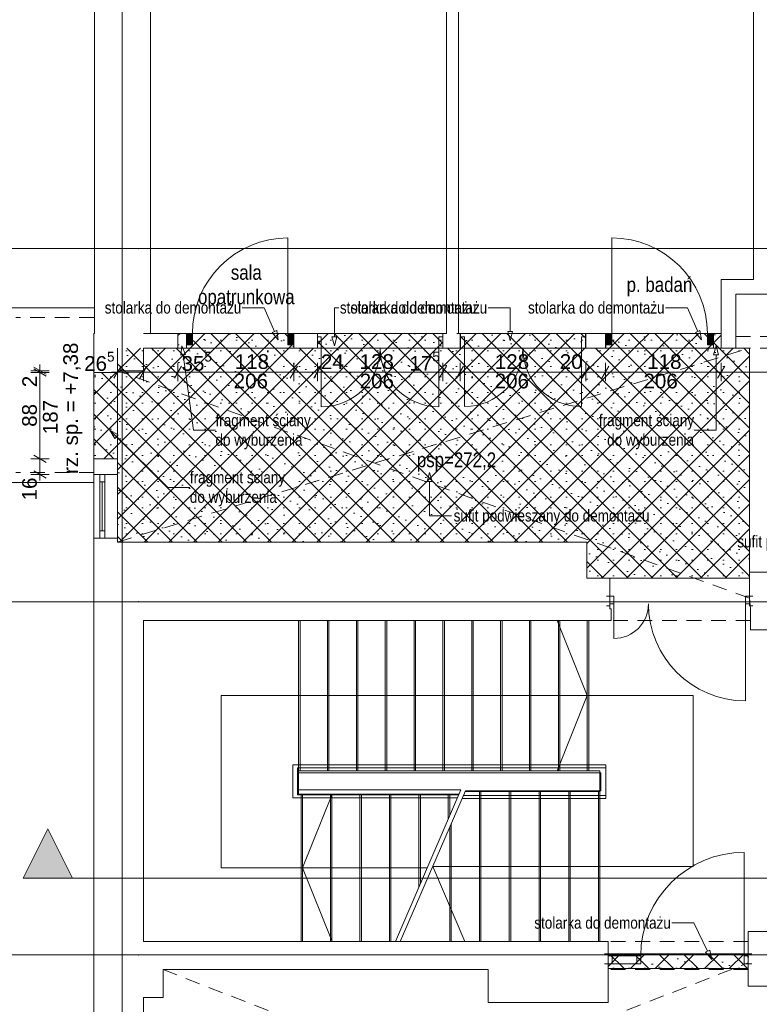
# Paper-space layout 'A-20 ROZBIÓRKI - PIĘTRO 2' of a CAD drawing. Header units: millimetres. Extents: x 0 to 540, y 0 to 297.
# Tile 3 of 9: x 64 to 140, y 82 to 182. Entities that reach past the tile are written whole.
import ezdxf
from ezdxf.xclip import XClip

# ---------------------------------------------------------------- set-up
doc = ezdxf.new("R2010")
doc.units = ezdxf.units.MM
doc.header["$MEASUREMENT"] = 0
doc.header["$XCLIPFRAME"] = 0
for name, pattern in [('ACAD_ISO03W100', [300, 120, -180]), ('DASHDOTX2', [1000, 500, -250, 0, -250]), ('GESTRICHELT2', [93.75, 62.5, -31.25]), ('Przer. długie kreski', [2.5, 1.5, -1])]:
    doc.linetypes.add(name, pattern=pattern)
for name, color, linetype in [('A_linie przekroju', 7, 'Continuous'), ('A_podrys', 7, 'Continuous'), ('A_rozbiórki', 7, 'Continuous'), ('Drzwi Archicad', 7, 'Continuous')]:
    doc.layers.add(name, color=color, linetype=linetype)
for name, color, linetype, lineweight in [('A_linie przekroju_Nr_pióra__1', 7, 'Continuous', 20), ('A_wymiary_Nr_pióra__1', 7, 'Continuous', 20), ('A_wymiary_Nr_pióra__2', 8, 'Continuous', 13), ('A_ściany_Nr_pióra__1', 7, 'Continuous', 20), ('Drzwi Archicad_Nr_pióra__1', 7, 'Continuous', 20)]:
    doc.layers.add(name, color=color, linetype=linetype, lineweight=lineweight)
for name, color, linetype, lineweight, true_color in [('A_opis_Nr_pióra__255', 7, 'Continuous', 15, 0x242424), ('A_opis_Nr_pióra__8', 7, 'Continuous', 13, 0x4c4c4c), ('A_osie_Nr_pióra__16', 7, 'Continuous', 5, 0x0f0f0f), ('A_pochwyt_Nr_pióra__161', 7, 'Continuous', 5, 0x949494), ('A_pomocnicze_Nr_pióra__4', 7, 'Continuous', 18, 0x4b4b4b), ('A_rozbiórki_Nr_pióra__10', 7, 'Continuous', 13, 0x4b4b4b), ('A_schody_Nr_pióra__10', 7, 'Continuous', 13, 0x4b4b4b), ('A_schody_Nr_pióra__4', 7, 'Continuous', 18, 0x4b4b4b), ('A_sufit_Nr_pióra__4', 7, 'Continuous', 18, 0x4b4b4b), ('A_ściany_Nr_pióra__10', 7, 'Continuous', 13, 0x4b4b4b), ('A_ściany_Nr_pióra__19', 7, 'Continuous', 5, 0x191919), ('Okna Archicada_Nr_pióra__19', 7, 'Continuous', 5, 0x191919)]:
    doc.layers.add(name, color=color, linetype=linetype, lineweight=lineweight, true_color=true_color)
doc.styles.add('STYL_AUTOMATYCZNY_1', font='arial.ttf')
doc.styles.add('STYL_AUTOMATYCZNY_2', font='ARIALN.TTF')
doc.styles.add('STYL_AUTOMATYCZNY_4', font='arial.ttf')
pattern_1 = [(45, (-1568.391, -322.1499), (-1.2572359, 1.2572359), []), (135, (-1568.391, -322.1499), (1.2572359, 1.2572359), []), (90, (-1569.6482, -320.8926), (-1.6002, 0), [0, -1.0668, 0, -1.6002]), (155, (-1568.391, -319.6354), (0.6762737, 1.4502737), [0, -0.78232, 0, -1.35128])]

# ---------------------------------------------------------------- blocks, each defined once
blk = doc.blocks.new('Rysunek_1_1', base_point=(-1568.39, -322.15))
at = {"layer": 'A_linie przekroju', "linetype": 'Continuous', "lineweight": 0, "true_color": 0x000000}
blk.add_hatch(color=18, dxfattribs=at).paths.add_polyline_path([(64.83, 94.76), (69.83, 94.76), (67.33, 99.76)])
at = {"layer": 'A_rozbiórki', "linetype": 'Continuous', "lineweight": 0, "true_color": 0x4b4b4b}
h = blk.add_hatch(dxfattribs=at)
h.set_pattern_fill('facing_tile_0001', color=251, style=0, pattern_type=2)
h.set_pattern_definition(pattern_1)
h.paths.add_polyline_path([(92.39, 150.27), (80.59, 150.27), (80.59, 148.77), (92.39, 148.77)])
h = blk.add_hatch(dxfattribs=at)
h.set_pattern_fill('facing_tile_0001', color=251, style=0, pattern_type=2)
h.set_pattern_definition(pattern_1)
h.paths.add_polyline_path([(107.57, 150.27), (94.79, 150.27), (94.79, 148.77), (107.57, 148.77)])
h = blk.add_hatch(dxfattribs=at)
h.set_pattern_fill('facing_tile_0001', color=251, style=0, pattern_type=2)
h.set_pattern_definition(pattern_1)
h.paths.add_polyline_path([(122.13, 150.27), (109.33, 150.27), (109.33, 148.77), (122.13, 148.77)])
h = blk.add_hatch(dxfattribs=at)
h.set_pattern_fill('facing_tile_0001', color=251, style=0, pattern_type=2)
h.set_pattern_definition(pattern_1)
h.paths.add_polyline_path([(135.93, 150.27), (124.13, 150.27), (124.13, 148.77), (135.93, 148.77)])
h = blk.add_hatch(dxfattribs=at)
h.set_pattern_fill('facing_tile_0001', color=251, style=0, pattern_type=2)
h.set_pattern_definition(pattern_1)
h.paths.add_polyline_path([(74.43, 148.77), (74.43, 129), (122.24, 129), (122.24, 125.34), (138.83, 125.34), (138.83, 148.77)])
h = blk.add_hatch(dxfattribs=at)
h.set_pattern_fill('facing_tile_0001', color=251, style=0, pattern_type=2)
h.set_pattern_definition(pattern_1)
h.paths.add_polyline_path([(74.43, 146.29), (72.03, 146.29), (72.03, 137.49), (74.43, 137.49)])
h = blk.add_hatch(dxfattribs=at)
h.set_pattern_fill('facing_tile_0001', color=251, style=0, pattern_type=2)
h.set_pattern_definition(pattern_1)
h.paths.add_polyline_path([(138.68, 87.03), (124.41, 87.03), (124.41, 85.53), (138.68, 85.53)])
at = {"layer": 'Drzwi Archicad', "linetype": 'Continuous', "lineweight": 0, "true_color": 0xfdfdfd}
for points in [[(81.46, 149.12), (82.06, 149.12), (82.06, 150.27), (81.46, 150.27)], [(92.39, 150.27), (91.79, 150.27), (91.79, 149.12), (92.39, 149.12)], [(124.19, 150.27), (124.19, 149.12), (124.79, 149.12), (124.79, 150.27)], [(135.13, 149.12), (135.13, 150.27), (134.53, 150.27), (134.53, 149.12)]]:
    blk.add_hatch(color=7, dxfattribs=at).paths.add_polyline_path(points)
at = {"layer": 'A_linie przekroju_Nr_pióra__1', "color": 7, "linetype": 'ACAD_ISO03W100', "lineweight": 20}
blk.add_line((69.83, 94.76), (300.8, 94.76), dxfattribs=at)
at = {"layer": 'A_linie przekroju_Nr_pióra__1', "color": 7, "linetype": 'Continuous', "lineweight": 20, "flags": 128}
blk.add_lwpolyline([(64.83, 94.76), (69.83, 94.76), (67.33, 99.76)], close=True, dxfattribs=at)
at = {"layer": 'A_opis_Nr_pióra__255', "color": 250, "linetype": 'Continuous', "lineweight": 15, "true_color": 0x242424}
for p, q in [((89.38, 152.89), (87.14, 152.89)), ((90.43, 150.48), (89.38, 152.89)), ((96.52, 149.94), (96.52, 152.89)), ((96.52, 152.89), (96.98, 152.89)), ((114.43, 152.89), (112.19, 152.89)), ((114.43, 150.46), (114.43, 152.89)), ((132.49, 152.89), (130.25, 152.89)), ((133.54, 150.48), (132.49, 152.89)), ((90.2, 150.38), (90.66, 150.58)), ((90.8, 149.62), (90.66, 150.58)), ((133.31, 150.38), (133.77, 150.58)), ((133.91, 149.62), (133.77, 150.58)), ((90.8, 149.62), (90.2, 150.38)), ((96.27, 149.94), (96.77, 149.94)), ((96.52, 149), (96.27, 149.94)), ((96.52, 149), (96.77, 149.94)), ((114.18, 150.46), (114.68, 150.46)), ((114.43, 149.53), (114.18, 150.46)), ((114.43, 149.53), (114.68, 150.46)), ((133.91, 149.62), (133.31, 150.38)), ((80.99, 149.02), (80.87, 148.06)), ((80.99, 149.02), (81.36, 148.13)), ((135.41, 149.02), (135.16, 148.09)), ((135.41, 149.02), (135.66, 148.09)), ((81.36, 148.13), (80.87, 148.06)), ((81.11, 148.1), (82.17, 140.4)), ((135.66, 148.09), (135.16, 148.09)), ((135.41, 148.09), (135.41, 140.4)), ((73.66, 140.4), (74.5, 139.92)), ((73.66, 140.4), (74.15, 139.57)), ((74.5, 139.92), (74.15, 139.57)), ((74.33, 139.75), (79.56, 134.58)), ((82.17, 140.4), (84.41, 140.4)), ((135.41, 140.4), (133.17, 140.4)), ((106.22, 136.11), (105.97, 135.18)), ((106.22, 136.11), (106.47, 135.18)), ((79.56, 134.58), (81.8, 134.58)), ((106.47, 135.18), (105.97, 135.18)), ((106.22, 135.18), (106.22, 131.68)), ((106.22, 131.68), (108.46, 131.68)), ((133.14, 90.19), (130.9, 90.19)), ((134.55, 87.31), (133.14, 90.19)), ((134.33, 87.2), (134.78, 87.42)), ((134.97, 86.47), (134.78, 87.42)), ((134.97, 86.47), (134.33, 87.2))]:
    blk.add_line(p, q, dxfattribs=at)
at = {"layer": 'A_osie_Nr_pióra__16', "color": 250, "linetype": 'DASHDOTX2', "lineweight": 5, "true_color": 0x0f0f0f}
for p, q in [((74.91, 188.75), (74.91, 56.92)), ((76.6, 158.92), (56.35, 158.92)), ((300.8, 158.92), (76.6, 158.92)), ((76.6, 158.92), (76.6, 158.92)), ((76.6, 122.92), (56.35, 122.92)), ((300.8, 122.92), (76.6, 122.92)), ((76.6, 122.92), (76.6, 122.92)), ((76.6, 86.92), (56.35, 86.92)), ((300.8, 86.92), (76.6, 86.92)), ((76.6, 86.92), (76.6, 86.92))]:
    blk.add_line(p, q, dxfattribs=at)
for p in [(76.6, 158.92), (76.6, 122.92), (76.6, 86.92)]:
    blk.add_point(p, dxfattribs=at)
at = {"layer": 'A_pochwyt_Nr_pióra__161', "color": 252, "linetype": 'Continuous', "lineweight": 5, "true_color": 0x949494}
for p, q in [((92.28, 106.3), (92.28, 102.95)), ((92.28, 106.3), (124.18, 106.3)), ((92.78, 106), (124.18, 106)), ((92.78, 106), (92.78, 103.25)), ((92.78, 105.5), (123.68, 105.5)), ((123.68, 103.66), (123.68, 105.5)), ((124.18, 102.86), (124.18, 106.3)), ((92.78, 103.75), (109.41, 103.75)), ((109.87, 103.66), (123.68, 103.66)), ((92.28, 102.95), (109.06, 102.95)), ((92.78, 103.25), (109.19, 103.25)), ((109.52, 102.86), (124.18, 102.86)), ((109.65, 103.16), (124.18, 103.16))]:
    blk.add_line(p, q, dxfattribs=at)
at = {"layer": 'A_rozbiórki_Nr_pióra__10', "color": 251, "linetype": 'ACAD_ISO03W100', "lineweight": 13, "true_color": 0x4b4b4b, "flags": 128}
for points in [[(92.39, 150.27), (80.59, 150.27), (80.59, 148.77), (92.39, 148.77)], [(107.57, 150.27), (94.79, 150.27), (94.79, 148.77), (107.57, 148.77)], [(122.13, 150.27), (109.33, 150.27), (109.33, 148.77), (122.13, 148.77)], [(135.93, 150.27), (124.13, 150.27), (124.13, 148.77), (135.93, 148.77)], [(74.43, 148.77), (74.43, 129), (122.24, 129), (122.24, 125.34), (138.83, 125.34), (138.83, 148.77)], [(74.43, 146.29), (72.03, 146.29), (72.03, 137.49), (74.43, 137.49)], [(138.68, 87.03), (124.41, 87.03), (124.41, 85.53), (138.68, 85.53)]]:
    blk.add_lwpolyline(points, close=True, dxfattribs=at)
at = {"layer": 'A_schody_Nr_pióra__10', "color": 251, "linetype": 'GESTRICHELT2', "lineweight": 13, "true_color": 0x4b4b4b}
for p, q in [((93.03, 121), (93.03, 105.7)), ((95.97, 121), (95.97, 105.7)), ((98.91, 121), (98.91, 105.7)), ((101.85, 121), (101.85, 105.7)), ((104.79, 121), (104.79, 105.7)), ((107.73, 121), (107.73, 105.7)), ((110.67, 121), (110.67, 105.7)), ((113.61, 121), (113.61, 105.7)), ((116.55, 121), (116.55, 105.7)), ((119.49, 121), (119.49, 105.7)), ((122.43, 121), (122.43, 105.7)), ((111.31, 88.28), (111.31, 103.57)), ((114.34, 88.28), (114.34, 103.57)), ((117.37, 88.28), (117.37, 103.57)), ((120.4, 88.28), (120.4, 103.57)), ((123.43, 88.28), (123.43, 103.57)), ((93.13, 88.28), (93.13, 103.32)), ((96.13, 88.28), (96.13, 103.32)), ((99.13, 88.28), (99.13, 103.32)), ((102.13, 88.28), (102.13, 103.32)), ((105.13, 93.83), (105.13, 103.32)), ((108.13, 100.79), (108.13, 103.32)), ((108.28, 88.28), (108.28, 99.98))]:
    blk.add_line(p, q, dxfattribs=at)
at = {"layer": 'A_schody_Nr_pióra__4', "color": 251, "linetype": 'Continuous', "lineweight": 18, "true_color": 0x4b4b4b}
for p, q in [((92.88, 103.32), (92.88, 121)), ((95.82, 105.7), (95.82, 121)), ((98.76, 105.7), (98.76, 121)), ((101.7, 105.7), (101.7, 121)), ((104.64, 105.7), (104.64, 121)), ((107.58, 105.7), (107.58, 121)), ((110.52, 105.7), (110.52, 121)), ((113.46, 105.7), (113.46, 121)), ((116.4, 105.7), (116.4, 121)), ((119.22, 121), (122.28, 113.35)), ((119.34, 105.7), (119.34, 121)), ((122.28, 105.7), (122.28, 121)), ((84.98, 95.8), (84.98, 113.35)), ((84.98, 113.35), (133.08, 113.35)), ((119.22, 105.7), (122.28, 113.35)), ((133.08, 95.93), (133.08, 113.35)), ((123.58, 105.7), (92.88, 105.7)), ((123.58, 105.7), (123.58, 88.28)), ((109.41, 103.75), (102.74, 88.28)), ((109.87, 103.66), (103.24, 88.28)), ((123.58, 103.57), (109.83, 103.57)), ((111.46, 103.57), (111.46, 88.28)), ((114.49, 103.57), (114.49, 88.28)), ((117.52, 103.57), (117.52, 88.28)), ((120.55, 103.57), (120.55, 88.28)), ((109.22, 103.32), (92.88, 103.32)), ((93.28, 103.32), (93.28, 88.28)), ((96.29, 103.32), (93.28, 95.8)), ((96.28, 103.32), (96.28, 88.28)), ((99.28, 103.32), (99.28, 88.28)), ((102.28, 103.32), (102.28, 88.28)), ((105.28, 103.32), (105.28, 94.18)), ((108.28, 103.32), (108.28, 101.14)), ((108.43, 100.33), (108.43, 88.28)), ((105.98, 95.8), (84.98, 95.8)), ((96.29, 88.28), (93.28, 95.8)), ((133.08, 95.93), (106.54, 95.93)), ((109.83, 88.28), (106.54, 95.93))]:
    blk.add_line(p, q, dxfattribs=at)
at = {"layer": 'A_sufit_Nr_pióra__4', "color": 251, "linetype": 'Przer. długie kreski', "lineweight": 18, "true_color": 0x4b4b4b}
for p, q in [((74.43, 129), (138.83, 148.77)), ((138.83, 123.29), (74.43, 146.47)), ((77.43, 62.16), (138.68, 86.12)), ((138.68, 62.16), (79.08, 85.43))]:
    blk.add_line(p, q, dxfattribs=at)
at = {"layer": 'A_wymiary_Nr_pióra__1', "color": 7, "linetype": 'Continuous', "lineweight": 20}
for p, q in [((65.91, 146.84), (67.16, 146.11)), ((67.16, 145.93), (65.91, 146.66)), ((74.79, 146.95), (74.07, 145.7)), ((77.42, 146.95), (76.7, 145.7)), ((80.95, 146.95), (80.23, 145.7)), ((92.75, 146.95), (92.03, 145.7)), ((95.15, 146.95), (94.43, 145.7)), ((107.93, 146.95), (107.21, 145.7)), ((109.69, 146.95), (108.97, 145.7)), ((122.49, 146.95), (121.77, 145.7)), ((124.49, 146.95), (123.77, 145.7)), ((136.29, 146.95), (135.57, 145.7)), ((65.91, 137.86), (67.16, 137.13)), ((65.91, 136.26), (67.16, 135.53))]:
    blk.add_line(p, q, dxfattribs=at)
at = {"layer": 'A_wymiary_Nr_pióra__2', "color": 8, "linetype": 'Continuous', "lineweight": 13}
for p, q in [((66.53, 146.47), (66.53, 147.09)), ((74.43, 145.39), (74.43, 147.27)), ((77.06, 145.39), (77.06, 147.27)), ((80.59, 145.39), (80.59, 147.27)), ((92.39, 145.39), (92.39, 147.27)), ((94.79, 145.39), (94.79, 147.27)), ((107.57, 145.39), (107.57, 147.27)), ((109.33, 145.39), (109.33, 147.27)), ((122.13, 145.39), (122.13, 147.27)), ((124.13, 145.39), (124.13, 147.27)), ((135.93, 145.39), (135.93, 147.27)), ((67.47, 146.47), (65.6, 146.47)), ((67.47, 146.29), (65.6, 146.29)), ((66.53, 146.29), (66.53, 146.47)), ((66.53, 137.49), (66.53, 146.29)), ((73.82, 146.33), (74.43, 146.33)), ((74.43, 146.33), (77.06, 146.33)), ((77.06, 146.33), (80.59, 146.33)), ((80.59, 146.33), (92.39, 146.33)), ((92.39, 146.33), (94.79, 146.33)), ((94.79, 146.33), (107.57, 146.33)), ((107.57, 146.33), (109.33, 146.33)), ((109.33, 146.33), (122.13, 146.33)), ((122.13, 146.33), (124.13, 146.33)), ((124.13, 146.33), (135.93, 146.33)), ((135.93, 146.33), (153.15, 146.33)), ((67.47, 137.49), (65.6, 137.49)), ((66.53, 135.89), (66.53, 137.49)), ((67.47, 135.89), (65.6, 135.89)), ((66.53, 135.28), (66.53, 135.89))]:
    blk.add_line(p, q, dxfattribs=at)
at = {"layer": 'A_ściany_Nr_pióra__1', "color": 7, "linetype": 'Continuous', "lineweight": 20}
for p, q in [((81.46, 150.27), (80.99, 150.27)), ((81.46, 150.27), (81.46, 149.12)), ((92.39, 150.27), (92.86, 150.27)), ((92.39, 150.27), (92.39, 149.12)), ((94.79, 150.27), (94.42, 150.27)), ((94.79, 149.92), (94.79, 150.27)), ((94.79, 148.77), (94.79, 149.92)), ((107.57, 150.27), (107.94, 150.27)), ((107.57, 149.92), (107.57, 150.27)), ((107.57, 148.77), (107.57, 149.92)), ((109.37, 150.27), (109, 150.27)), ((109.37, 149.92), (109.37, 150.27)), ((109.37, 148.77), (109.37, 149.92)), ((122.09, 150.27), (122.46, 150.27)), ((122.09, 149.92), (122.09, 150.27)), ((122.09, 148.77), (122.09, 149.92)), ((124.19, 150.27), (123.72, 150.27)), ((124.19, 150.27), (124.19, 149.12)), ((135.13, 150.27), (135.6, 150.27)), ((135.13, 150.27), (135.13, 149.12)), ((81.46, 148.77), (81.09, 148.77)), ((81.46, 149.12), (81.46, 148.77)), ((92.39, 149.12), (92.39, 148.77)), ((92.39, 148.77), (92.76, 148.77)), ((94.79, 148.77), (94.42, 148.77)), ((107.57, 148.77), (107.94, 148.77)), ((109.37, 148.77), (109, 148.77)), ((122.09, 148.77), (122.46, 148.77)), ((124.19, 148.77), (123.82, 148.77)), ((124.19, 149.12), (124.19, 148.77)), ((135.13, 149.12), (135.13, 148.77)), ((135.13, 148.77), (135.5, 148.77)), ((73.33, 146.29), (72.03, 146.29)), ((73.33, 146.29), (74.43, 146.29)), ((73.33, 137.49), (72.03, 137.49)), ((73.33, 137.49), (74.43, 137.49)), ((72.03, 135.89), (74.43, 135.89)), ((72.03, 129.39), (74.43, 129.39)), ((124.6, 123.5), (124.23, 123.5)), ((124.6, 123.5), (124.6, 122.7)), ((138.8, 123.5), (139.17, 123.5)), ((138.8, 123.5), (138.8, 122.7)), ((124.6, 122.5), (124.23, 122.5)), ((124.6, 122.7), (124.6, 122.5)), ((138.8, 122.7), (138.8, 122.5)), ((138.8, 122.5), (139.17, 122.5)), ((124.41, 87.03), (124.04, 87.03)), ((124.41, 86.83), (124.41, 87.03)), ((124.41, 86.03), (124.41, 86.83)), ((138.68, 87.03), (139.05, 87.03)), ((138.68, 86.83), (138.68, 87.03)), ((138.68, 86.03), (138.68, 86.83)), ((124.41, 86.03), (124.04, 86.03)), ((138.68, 86.03), (139.05, 86.03))]:
    blk.add_line(p, q, dxfattribs=at)
at = {"layer": 'A_ściany_Nr_pióra__1', "color": 7, "linetype": 'Continuous', "lineweight": 20, "flags": 128}
for points in [[(72.07, 216.73), (72.07, 150.27)], [(77.78, 150.27), (77.78, 212.68)], [(107.96, 212.68), (107.96, 150.27)], [(109.16, 150.27), (109.16, 212.68)], [(139.21, 211.61), (139.21, 155.77)], [(135.93, 155.77), (135.93, 150.27)], [(137.43, 155.77), (135.93, 155.77)], [(139.21, 155.77), (137.43, 155.77)], [(137.43, 154.27), (151.41, 154.27)], [(137.43, 148.77), (137.43, 154.27)], [(72.03, 150.27), (72.03, 146.29)], [(72.07, 150.27), (72.03, 150.27)], [(81.46, 150.27), (77.06, 150.27)], [(94.79, 150.27), (92.39, 150.27)], [(107.96, 150.27), (107.57, 150.27)], [(109.37, 150.27), (109.16, 150.27)], [(124.19, 150.27), (122.09, 150.27)], [(135.93, 150.27), (135.13, 150.27)], [(77.06, 148.77), (81.46, 148.77)], [(77.06, 146.47), (77.06, 148.77)], [(92.39, 148.77), (94.79, 148.77)], [(107.57, 148.77), (109.37, 148.77)], [(122.09, 148.77), (124.19, 148.77)], [(135.13, 148.77), (135.93, 148.77)], [(135.93, 148.77), (137.43, 148.77)], [(74.43, 146.29), (74.43, 146.47)], [(74.43, 146.47), (77.06, 146.47)], [(72.03, 137.49), (72.03, 135.89)], [(74.43, 135.89), (74.43, 137.49)], [(72.03, 129.39), (72.03, 129)], [(72.03, 129), (72.03, 81.08)], [(74.43, 129), (74.43, 129.39)], [(122.24, 129), (74.43, 129)], [(122.24, 125.34), (122.24, 129)], [(143.29, 125.94), (138.83, 125.94)], [(138.83, 125.94), (138.83, 123.29)], [(124.6, 125.34), (122.24, 125.34)], [(124.6, 122.2), (124.6, 125.34)], [(124.59, 123.5), (124.59, 122.5)], [(138.83, 123.29), (138.91, 122.2)], [(124.71, 122.2), (124.6, 122.2)], [(124.71, 121), (124.71, 122.2)], [(138.91, 122.2), (138.91, 120.07)], [(77.08, 88.28), (77.08, 121)], [(77.08, 121), (122.24, 121)], [(122.24, 121), (124.71, 121)], [(138.91, 120.07), (142.78, 120.07)], [(142.5, 89.32), (138.68, 89.32)], [(138.68, 89.32), (138.68, 87.03)], [(79.08, 88.28), (77.08, 88.28)], [(112.18, 88.28), (79.08, 88.28)], [(124.41, 88.28), (112.18, 88.28)], [(124.41, 82.08), (124.41, 88.28)], [(79.08, 85.43), (112.18, 85.43)], [(79.08, 82.58), (79.08, 85.43)], [(112.18, 85.43), (112.18, 82.08)], [(138.68, 86.03), (138.68, 83.74)], [(138.68, 83.74), (143.17, 83.74)], [(77.08, 81.08), (77.08, 82.58)], [(77.08, 82.58), (79.08, 82.58)], [(112.18, 82.08), (124.41, 82.08)]]:
    blk.add_lwpolyline(points, dxfattribs=at)
at = {"layer": 'A_ściany_Nr_pióra__10', "color": 251, "linetype": 'Continuous', "lineweight": 13, "true_color": 0x4b4b4b}
for p, q in [((72.03, 152.89), (63.07, 152.89)), ((72.03, 135.09), (63.07, 135.09))]:
    blk.add_line(p, q, dxfattribs=at)
at = {"layer": 'A_ściany_Nr_pióra__10', "color": 251, "linetype": 'Przer. długie kreski', "lineweight": 13, "true_color": 0x4b4b4b}
for p, q in [((72.03, 151.89), (64.07, 151.89)), ((92.39, 150.27), (81.46, 150.27)), ((107.57, 150.27), (94.79, 150.27)), ((122.09, 150.27), (109.37, 150.27)), ((135.13, 150.27), (124.19, 150.27)), ((151.41, 149.97), (137.43, 149.97)), ((92.39, 148.77), (81.46, 148.77)), ((107.57, 148.77), (94.79, 148.77)), ((122.09, 148.77), (109.37, 148.77)), ((135.13, 148.77), (124.19, 148.77)), ((151.41, 148.77), (137.43, 148.77)), ((72.03, 136.09), (64.07, 136.09)), ((138.8, 125.34), (124.6, 125.34)), ((138.91, 121), (124.71, 121)), ((138.68, 88.28), (124.41, 88.28)), ((138.68, 85.43), (124.41, 85.43))]:
    blk.add_line(p, q, dxfattribs=at)
at = {"layer": 'A_ściany_Nr_pióra__19', "color": 250, "linetype": 'Continuous', "lineweight": 5, "true_color": 0x191919}
for p, q in [((72.03, 135.89), (72.03, 129.39)), ((74.43, 129.39), (74.43, 135.89))]:
    blk.add_line(p, q, dxfattribs=at)
at = {"layer": 'Drzwi Archicad_Nr_pióra__1', "color": 7, "linetype": 'Continuous', "lineweight": 20}
for p, q in [((91.79, 150.27), (91.79, 160)), ((124.79, 150.27), (124.79, 160.01)), ((81.46, 150.27), (80.99, 150.27)), ((81.46, 150.27), (80.99, 150.27)), ((82.06, 150.27), (81.46, 150.27)), ((81.46, 150.27), (81.46, 149.12)), ((81.46, 150.27), (81.46, 149.12)), ((81.46, 150.27), (81.46, 149.12)), ((82.06, 149.12), (82.06, 150.27)), ((92.39, 150.27), (91.79, 150.27)), ((91.79, 150.27), (91.79, 149.12)), ((92.39, 149.12), (92.39, 150.27)), ((92.39, 150.27), (92.39, 149.12)), ((92.39, 150.27), (92.39, 149.12)), ((92.39, 150.27), (92.86, 150.27)), ((92.39, 150.27), (92.86, 150.27)), ((94.79, 150.27), (94.42, 150.27)), ((94.79, 150.27), (94.42, 150.27)), ((94.79, 149.92), (94.79, 150.27)), ((94.79, 149.92), (94.79, 150.27)), ((95.19, 149.92), (94.79, 149.92)), ((94.79, 149.92), (94.79, 148.77)), ((94.79, 148.77), (94.79, 149.92)), ((94.79, 148.77), (94.79, 149.92)), ((95.19, 148.77), (95.19, 149.92)), ((107.57, 149.92), (107.17, 149.92)), ((107.17, 149.92), (107.17, 148.77)), ((107.57, 149.92), (107.57, 150.27)), ((107.57, 149.92), (107.57, 150.27)), ((107.57, 150.27), (107.94, 150.27)), ((107.57, 150.27), (107.94, 150.27)), ((107.57, 148.77), (107.57, 149.92)), ((107.57, 148.77), (107.57, 149.92)), ((107.57, 148.77), (107.57, 149.92)), ((109.37, 150.27), (109, 150.27)), ((109.37, 150.27), (109, 150.27)), ((109.37, 149.92), (109.37, 150.27)), ((109.37, 149.92), (109.37, 150.27)), ((109.77, 149.92), (109.37, 149.92)), ((109.37, 149.92), (109.37, 148.77)), ((109.37, 148.77), (109.37, 149.92)), ((109.37, 148.77), (109.37, 149.92)), ((109.77, 148.77), (109.77, 149.92)), ((122.09, 149.92), (121.69, 149.92)), ((121.69, 149.92), (121.69, 148.77)), ((122.09, 149.92), (122.09, 150.27)), ((122.09, 149.92), (122.09, 150.27)), ((122.09, 150.27), (122.46, 150.27)), ((122.09, 150.27), (122.46, 150.27)), ((122.09, 148.77), (122.09, 149.92)), ((122.09, 148.77), (122.09, 149.92)), ((122.09, 148.77), (122.09, 149.92)), ((124.19, 150.27), (123.72, 150.27)), ((124.19, 150.27), (123.72, 150.27)), ((124.19, 150.27), (124.79, 150.27)), ((124.19, 149.12), (124.19, 150.27)), ((124.19, 150.27), (124.19, 149.12)), ((124.19, 150.27), (124.19, 149.12)), ((124.79, 150.27), (124.79, 149.12)), ((134.53, 149.12), (134.53, 150.27)), ((134.53, 150.27), (135.13, 150.27)), ((135.13, 150.27), (135.13, 149.12)), ((135.13, 150.27), (135.13, 149.12)), ((135.13, 150.27), (135.13, 149.12)), ((135.13, 150.27), (135.6, 150.27)), ((135.13, 150.27), (135.6, 150.27)), ((81.46, 148.77), (81.09, 148.77)), ((81.46, 148.77), (81.09, 148.77)), ((81.46, 149.12), (82.06, 149.12)), ((81.46, 149.12), (81.46, 148.77)), ((81.46, 149.12), (81.46, 148.77)), ((91.79, 149.12), (92.39, 149.12)), ((92.39, 149.12), (92.39, 148.77)), ((92.39, 149.12), (92.39, 148.77)), ((92.39, 148.77), (92.76, 148.77)), ((92.39, 148.77), (92.76, 148.77)), ((94.79, 148.77), (94.42, 148.77)), ((94.79, 148.77), (94.42, 148.77)), ((94.79, 148.77), (95.19, 148.77)), ((95.19, 148.77), (95.19, 142.78)), ((107.17, 148.77), (107.57, 148.77)), ((107.17, 148.77), (107.17, 142.78)), ((107.57, 148.77), (107.94, 148.77)), ((107.57, 148.77), (107.94, 148.77)), ((109.37, 148.77), (109, 148.77)), ((109.37, 148.77), (109, 148.77)), ((109.37, 148.77), (109.77, 148.77)), ((109.77, 148.77), (109.77, 142.81)), ((121.69, 148.77), (122.09, 148.77)), ((121.69, 148.77), (121.69, 142.81)), ((122.09, 148.77), (122.46, 148.77)), ((122.09, 148.77), (122.46, 148.77)), ((124.19, 148.77), (123.82, 148.77)), ((124.19, 148.77), (123.82, 148.77)), ((124.79, 149.12), (124.19, 149.12)), ((124.19, 149.12), (124.19, 148.77)), ((124.19, 149.12), (124.19, 148.77)), ((135.13, 149.12), (134.53, 149.12)), ((135.13, 149.12), (135.13, 148.77)), ((135.13, 149.12), (135.13, 148.77)), ((135.13, 148.77), (135.5, 148.77)), ((135.13, 148.77), (135.5, 148.77)), ((124.6, 123.5), (124.23, 123.5)), ((124.6, 123.5), (124.23, 123.5)), ((124.6, 123.5), (125, 123.5)), ((124.6, 122.7), (124.6, 123.5)), ((124.6, 123.5), (124.6, 122.7)), ((124.6, 123.5), (124.6, 122.7)), ((125, 123.5), (125, 122.7)), ((138.4, 122.7), (138.4, 123.5)), ((138.4, 123.5), (138.8, 123.5)), ((138.8, 123.5), (138.8, 122.7)), ((138.8, 123.5), (138.8, 122.7)), ((138.8, 123.5), (138.8, 122.7)), ((138.8, 123.5), (139.17, 123.5)), ((138.8, 123.5), (139.17, 123.5)), ((124.6, 122.5), (124.23, 122.5)), ((124.6, 122.5), (124.23, 122.5)), ((125, 122.7), (124.6, 122.7)), ((124.6, 122.7), (124.6, 122.5)), ((124.6, 122.7), (124.6, 122.5)), ((125, 122.7), (125, 119.18)), ((138.8, 122.7), (138.4, 122.7)), ((138.4, 122.7), (138.4, 112.82)), ((138.8, 122.7), (138.8, 122.5)), ((138.8, 122.7), (138.8, 122.5)), ((138.8, 122.5), (139.17, 122.5)), ((138.8, 122.5), (139.17, 122.5)), ((138.28, 86.83), (138.28, 97.38)), ((124.41, 87.03), (124.04, 87.03)), ((124.41, 87.03), (124.04, 87.03)), ((124.41, 86.83), (124.41, 87.03)), ((124.41, 86.83), (124.41, 87.03)), ((124.81, 86.83), (124.41, 86.83)), ((124.41, 86.83), (124.41, 86.03)), ((124.41, 86.03), (124.41, 86.83)), ((124.41, 86.03), (124.41, 86.83)), ((124.81, 86.03), (124.81, 86.83)), ((127.33, 86.83), (124.81, 86.83)), ((124.81, 86.83), (124.81, 86.03)), ((127.73, 86.83), (127.33, 86.83)), ((127.33, 86.83), (127.33, 86.03)), ((127.33, 86.03), (127.33, 86.83)), ((127.73, 86.03), (127.73, 86.83)), ((138.68, 86.83), (138.28, 86.83)), ((138.28, 86.83), (138.28, 86.03)), ((138.68, 86.83), (138.68, 87.03)), ((138.68, 86.83), (138.68, 87.03)), ((138.68, 87.03), (139.05, 87.03)), ((138.68, 87.03), (139.05, 87.03)), ((138.68, 86.03), (138.68, 86.83)), ((138.68, 86.03), (138.68, 86.83)), ((138.68, 86.03), (138.68, 86.83)), ((124.41, 86.03), (124.04, 86.03)), ((124.41, 86.03), (124.04, 86.03)), ((124.41, 86.03), (124.81, 86.03)), ((124.81, 86.03), (127.33, 86.03)), ((127.33, 86.03), (127.73, 86.03)), ((138.28, 86.03), (138.68, 86.03)), ((138.68, 86.03), (139.05, 86.03)), ((138.68, 86.03), (139.05, 86.03))]:
    blk.add_line(p, q, dxfattribs=at)
for centre, radius, start, end in [((91.79, 150.27), 9.73, 90, 180), ((124.79, 150.27), 9.74, 0, 90), ((95.19, 148.77), 5.99, 270, 0), ((107.17, 148.77), 5.99, 180, 270), ((109.77, 148.77), 5.96, 270, 0), ((121.69, 148.77), 5.96, 180, 270), ((125, 122.7), 3.52, 270, 0), ((138.4, 122.7), 9.88, 180, 270), ((138.28, 86.83), 10.55, 90, 180)]:
    blk.add_arc(centre, radius, start, end, dxfattribs=at)
at = {"layer": 'Okna Archicada_Nr_pióra__19', "color": 250, "linetype": 'Continuous', "lineweight": 5, "true_color": 0x191919}
for p, q in [((73.33, 146.29), (72.03, 146.29)), ((72.03, 146.29), (72.03, 137.49)), ((73.33, 146.29), (74.43, 146.29)), ((74.43, 146.29), (74.43, 137.49)), ((73.33, 137.49), (72.03, 137.49)), ((73.33, 137.49), (74.43, 137.49)), ((73.13, 135.89), (72.63, 135.89)), ((72.63, 135.89), (72.63, 129.39)), ((73.13, 129.39), (73.13, 135.89)), ((73.13, 135.14), (72.63, 135.14)), ((72.88, 130.14), (72.88, 135.14)), ((73.13, 130.14), (72.63, 130.14)), ((72.63, 129.39), (73.13, 129.39))]:
    blk.add_line(p, q, dxfattribs=at)
at = {"layer": 'A_opis_Nr_pióra__8', "color": 251, "linetype": 'Continuous', "lineweight": 13, "true_color": 0x4c4c4c, "char_height": 1.2, "style": 'STYL_AUTOMATYCZNY_2'}
for s, insert, attachment_point in [('\\A1;{\\pql;\\fArial Narrow|b0|i0|c238|p0;\\W1.000000;stolarka do demontażu}', (73.13, 152.89), 4), ('\\A1;{\\pqr;\\fArial Narrow|b0|i0|c238|p0;\\W1.000000;stolarka do demontażu}', (110.99, 152.89), 6), ('\\A1;{\\pql;\\fArial Narrow|b0|i0|c238|p0;\\W1.000000;stolarka do demontażu}', (98.18, 152.89), 4), ('\\A1;{\\pql;\\fArial Narrow|b0|i0|c238|p0;\\W1.000000;stolarka do demontażu}', (116.25, 152.89), 4), ('\\A1;{\\pqr;\\fArial Narrow|b0|i0|c238|p0;\\W1.000000;s\\fArial Narrow|b0|i0|c238|p0;\\W1.000000;ufit podwieszany\\fArial Narrow|b0|i0|c238|p0;\\W1.000000; do demontażu}', (128.62, 131.52), 6), ('\\A1;{\\pql;\\fArial Narrow|b0|i0|c238|p0;\\W1.000000;s\\fArial Narrow|b0|i0|c238|p0;\\W1.000000;ufit podwieszany\\fArial Narrow|b0|i0|c238|p0;\\W1.000000; do demontażu}', (137.57, 128.88), 4), ('\\A1;{\\pql;\\fArial Narrow|b0|i0|c238|p0;\\W1.000000;stolarka do demontażu}', (116.89, 90.19), 4)]:
    blk.add_mtext(s, dxfattribs=dict(at, insert=insert, attachment_point=attachment_point))
at = {"layer": 'A_opis_Nr_pióra__8', "color": 251, "linetype": 'Continuous', "lineweight": 13, "true_color": 0x4c4c4c, "char_height": 1.2, "width": 9.8748, "line_spacing_factor": 0.996967, "style": 'STYL_AUTOMATYCZNY_2'}
for s, insert, attachment_point in [('\\A1;{\\pql;\\fArial Narrow|b0|i0|c238|p0;\\W1.000000;fragment ściany do wyburzenia}', (84.41, 140.24), 4), ('\\A1;{\\pqr;\\fArial Narrow|b0|i0|c238|p0;\\W1.000000;fragment ściany do wyburzenia}', (133.17, 140.24), 6), ('\\A1;{\\pql;\\fArial Narrow|b0|i0|c238|p0;\\W1.000000;fragment ściany do wyburzenia}', (81.8, 134.42), 4)]:
    blk.add_mtext(s, dxfattribs=dict(at, insert=insert, attachment_point=attachment_point))
at = {"layer": 'A_pomocnicze_Nr_pióra__4', "color": 251, "linetype": 'Continuous', "lineweight": 18, "true_color": 0x4b4b4b, "insert": (87.55, 155.02), "char_height": 1.5, "width": 12.3219, "attachment_point": 5, "line_spacing_factor": 0.996518, "style": 'STYL_AUTOMATYCZNY_2'}
blk.add_mtext('\\A1;{\\pqc;\\fArial Narrow|b0|i0|c238|p0;\\W1.000000;sala opatrunkowa}', dxfattribs=at)
at = {"layer": 'A_pomocnicze_Nr_pióra__4', "color": 251, "linetype": 'Continuous', "lineweight": 18, "true_color": 0x4b4b4b, "insert": (129.64, 155.02), "char_height": 1.5, "attachment_point": 5, "style": 'STYL_AUTOMATYCZNY_2'}
blk.add_mtext('\\A1;{\\pqc;\\fArial Narrow|b0|i0|c238|p0;\\W1.000000;p. badań}', dxfattribs=at)
at = {"layer": 'A_sufit_Nr_pióra__4', "color": 251, "linetype": 'Continuous', "lineweight": 18, "true_color": 0x4b4b4b, "insert": (108.96, 137.16), "char_height": 1.5, "attachment_point": 5, "style": 'STYL_AUTOMATYCZNY_2'}
blk.add_mtext('\\A1;{\\pqc;\\fArial Narrow|b0|i0|c238|p0;\\W1.000000;psp=272,2}', dxfattribs=at)
at = {"layer": 'A_wymiary_Nr_pióra__1', "color": 7, "linetype": 'Continuous', "lineweight": 20, "char_height": 1.5}
for s, insert, attachment_point, style in [('\\A1;{\\pql;\\fArial|b0|i0|c238|p0;\\W1.000000;26\\fArial|b0|i0|c238|p0;\\W1.000000;\\A1{\\H.66x;\\S5^  ;}}', (71.03, 146.02), 7, 'STYL_AUTOMATYCZNY_1'), ('\\A1;{\\pql;\\fArial|b0|i0|c238|p0;\\W1.000000;35\\fArial|b0|i0|c238|p0;\\W1.000000;\\A1{\\H.66x;\\S5^  ;}}', (80.95, 146.02), 7, 'STYL_AUTOMATYCZNY_1'), ('\\A1;{\\pql;\\fArial|b0|i0|c238|p0;\\W1.000000;17\\fArial|b0|i0|c238|p0;\\W1.000000;\\A1{\\H.66x;\\S5^  ;}}', (104.17, 146.03), 7, 'STYL_AUTOMATYCZNY_1'), ('\\A1;{\\pqc;\\fArial|b0|i0|c238|p0;\\W1.000000;206}', (88.01, 146.17), 2, 'STYL_AUTOMATYCZNY_4'), ('\\A1;{\\pqc;\\fArial|b0|i0|c238|p0;\\W1.000000;206}', (100.85, 146.17), 2, 'STYL_AUTOMATYCZNY_4'), ('\\A1;{\\pqc;\\fArial|b0|i0|c238|p0;\\W1.000000;206}', (114.6, 146.17), 2, 'STYL_AUTOMATYCZNY_4'), ('\\A1;{\\pqc;\\fArial|b0|i0|c238|p0;\\W1.000000;206}', (129.76, 146.17), 2, 'STYL_AUTOMATYCZNY_4')]:
    blk.add_mtext(s, dxfattribs=dict(at, insert=insert, attachment_point=attachment_point, style=style))
at = {"layer": 'A_wymiary_Nr_pióra__1', "color": 7, "linetype": 'Continuous', "lineweight": 20, "char_height": 1.5, "attachment_point": 2, "rotation": 90, "style": 'STYL_AUTOMATYCZNY_4'}
for s, insert in [('\\A1;{\\pqc;\\fArial|b0|i0|c238|p0;\\W1.000000;rz. sp. = +7,38}', (68.9, 142.64)), ('\\A1;{\\pqc;\\fArial|b0|i0|c238|p0;\\W1.000000;187}', (66.83, 141.75))]:
    blk.add_mtext(s, dxfattribs=dict(at, insert=insert))
at = {"layer": 'A_wymiary_Nr_pióra__1', "color": 7, "linetype": 'Continuous', "lineweight": 20, "char_height": 1.5, "attachment_point": 7, "style": 'STYL_AUTOMATYCZNY_4'}
for s, insert, width in [('\\A1;{\\pql;\\fArial|b0|i0|c238|p0;\\W1.000000;118}', (86.37, 146.63), 3.2796), ('\\A1;{\\pql;\\fArial|b0|i0|c238|p0;\\W1.000000;24}', (95.15, 146.63), 2.2882), ('\\A1;{\\pql;\\fArial|b0|i0|c238|p0;\\W1.000000;128}', (99.09, 146.63), 3.4323), ('\\A1;{\\pql;\\fArial|b0|i0|c238|p0;\\W1.000000;128}', (112.87, 146.63), 3.4323), ('\\A1;{\\pql;\\fArial|b0|i0|c238|p0;\\W1.000000;20}', (119.48, 146.63), 2.2882), ('\\A1;{\\pql;\\fArial|b0|i0|c238|p0;\\W1.000000;118}', (128.39, 146.63), 3.2796)]:
    blk.add_mtext(s, dxfattribs=dict(at, insert=insert, width=width))
at = {"layer": 'A_wymiary_Nr_pióra__1', "color": 7, "linetype": 'Continuous', "lineweight": 20, "char_height": 1.5, "attachment_point": 7, "rotation": 90, "style": 'STYL_AUTOMATYCZNY_4'}
for s, insert, width in [('\\A1;{\\pql;\\fArial|b0|i0|c238|p0;\\W1.000000;2}', (66.23, 144.79), 1.1441), ('\\A1;{\\pql;\\fArial|b0|i0|c238|p0;\\W1.000000;88}', (66.23, 140.75), 2.2882), ('\\A1;{\\pql;\\fArial|b0|i0|c238|p0;\\W1.000000;16}', (66.23, 133.25), 2.2882)]:
    blk.add_mtext(s, dxfattribs=dict(at, insert=insert, width=width))

psp = doc.layouts.new('A-20 ROZBIÓRKI - PIĘTRO 2')

# ---------------------------------------------------------------- block references
at = {"layer": 'A_podrys', "color": 37, "linetype": 'Continuous', "lineweight": 5, "true_color": 0x656532}
ref = psp.add_blockref('Rysunek_1_1', (-1568.39, -322.15), dxfattribs=at)
XClip(ref).set_block_clipping_path([(50.3503600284, 56.9249834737), (300.8003312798, 265.7349834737)])

doc.saveas('drawing.dxf')
